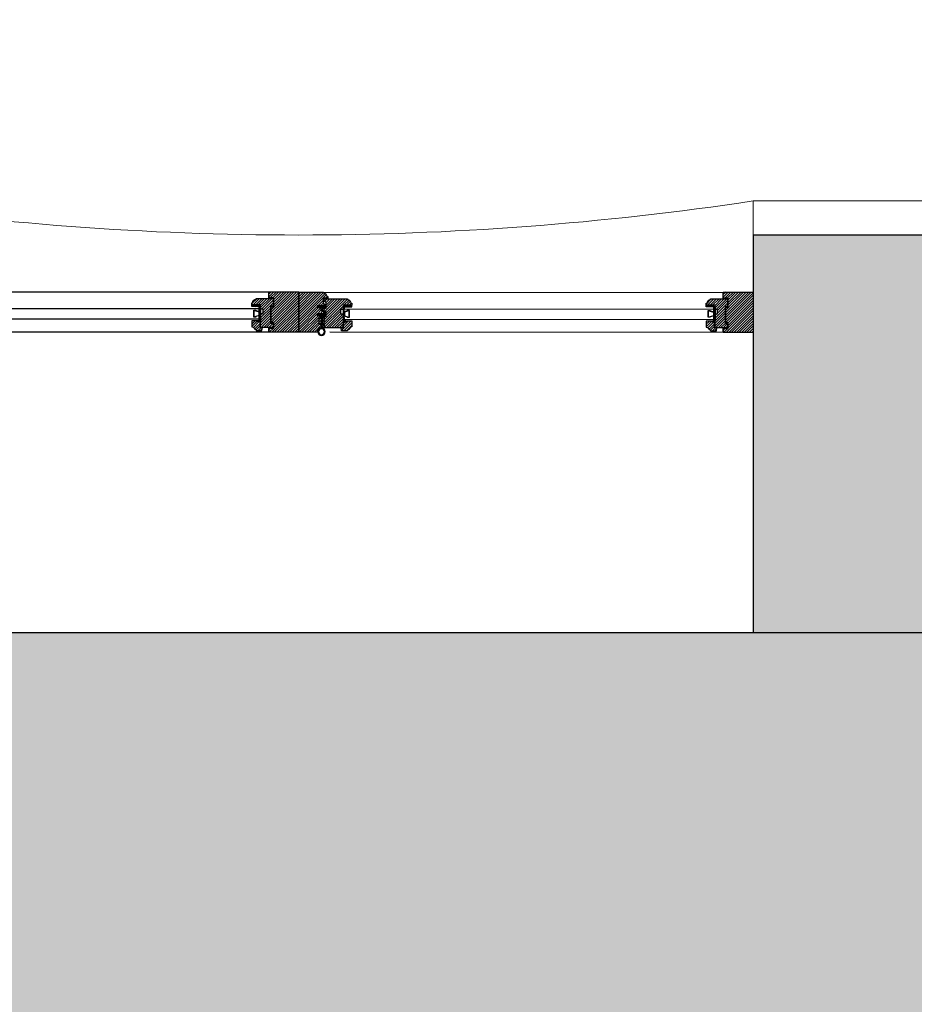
# Model space of a CAD drawing. Header units: millimetres. Extents: x 11706 to 69606, y 10911 to 38811.
# Tile 212 of 256: x 51815 to 53390, y 26806 to 28540. Entities that reach past the tile are written whole.
import ezdxf

# ---------------------------------------------------------------- set-up
doc = ezdxf.new("R2010")
doc.units = ezdxf.units.MM
for name, color, linetype in [('2', 7, 'Continuous'), ('doors', 4, 'Continuous'), ('floor', 172, 'Continuous'), ('Plaster', 81, 'Continuous'), ('wall', 5, 'Continuous')]:
    doc.layers.add(name, color=color, linetype=linetype)
doc.layers.add('concr', color=5, linetype='Continuous', lineweight=50)

# ---------------------------------------------------------------- blocks, each defined once
blk = doc.blocks.new('Joint-K7335')
at = {"layer": '2', "color": 7}
for points in [[(3.9, 10.7, -0.206505), (4.5, 11.8, -0.277528), (4.6, 11.7), (4.7, 11.5, 0.626267), (5.4, 11.5, 0.131441), (5.5, 11.7), (5.5, 18, 0.509109), (4.6, 18.4, -0.294424), (2, 18.3, 0.173488), (1.3, 18.5), (0, 18.5), (0, 2.1, 0.415334), (1.2, 0.9, 0.048115), (1.5, 0.9, 0.113375), (1.5, 1), (4, 2.8, 0.235966), (4, 2.9), (4, 3.3, 0.247659), (4, 3.4, 0.287937), (3.6, 3.4), (1.8, 2.3, -0.576722), (1.5, 2.5), (1.5, 3.3, -0.235966), (1.6, 3.5), (4, 5.3, 0.235966), (4, 5.3), (4, 5.7, 0.247659), (4, 5.8, 0.287937), (3.6, 5.8), (1.8, 4.8, -0.576722), (1.5, 5), (1.5, 6.3, -0.384094), (2.6, 7.5, -0.021813), (2.7, 7.5), (6.5, 7.5), (6.5, 7.6, 0.333043), (5.7, 8.5, -0.293245), (5.3, 8.9, 0.008528), (5.2, 9.3, 0.265517), (5, 9.5, 0.023748), (4.8, 9.5, -0.356149), (3.9, 10.7, -0.356149)], [(3.2, 10.8, 0.355005), (4.6, 8.8, -0.567624), (4.7, 8.8, -0.24708), (4.4, 8.7), (2.2, 9, -0.351704), (1.2, 10.1), (1.2, 12.9, -0.414214), (1.5, 13.2), (1.6, 13.2, 0.277073), (1.9, 13.4), (3.7, 16.8, -0.041112), (3.8, 17), (4.1, 17.7, -0.50666), (4.6, 17.7, -0.2771), (4.6, 17.5), (4.6, 13.3, 0.213422), (4.7, 13.1, -0.886227), (4.4, 12.6, 0.250571), (3.2, 10.8)]]:
    blk.add_lwpolyline(points, format="xyb", dxfattribs=at)
blk.add_lwpolyline([(1.6, 17.8, 0.632714), (1, 17.6), (1, 14.2, 0.78091), (1.6, 14.1), (3.2, 17.1, -0.117333), (3.3, 17.2, 1.218085), (3, 17.5, -0.285776), (2.7, 17.3, -0.145588)], format="xyb", close=True, dxfattribs=at)
blk = doc.blocks.new('wind 1400')
h = blk.add_hatch()
h.set_pattern_fill('ANSI31', color=4, angle=-90, style=0)
h.set_pattern_definition([(225, (7116.948, 124784.8033), (-2.24506403, 2.24506403), [])])
edge = h.paths.add_edge_path()
edge.add_line((-13, 867.1), (-13, 882.5))
edge.add_line((-13, 882.5), (-16.8, 882.5))
edge.add_line((-16.8, 882.5), (-16.8, 881))
edge.add_arc((-16.8, 875), 6, 90, 180)
edge.add_line((-22.8, 875), (-24.3, 875))
edge.add_line((-24.3, 875), (-24.3, 845))
edge.add_line((-24.3, 845), (-10.8, 845))
edge.add_line((-10.8, 845), (-10.8, 848.8))
edge.add_line((-10.8, 848.8), (19.2, 848.8))
edge.add_line((19.2, 848.8), (19.2, 845))
edge.add_line((19.2, 845), (26.7, 845))
edge.add_line((26.7, 845), (26.7, 867.1))
edge.add_line((26.7, 867.1), (2, 867.1))
edge.add_line((2, 867.1), (2, 862.6))
edge.add_line((2, 862.6), (-5.5, 862.6))
edge.add_line((-5.5, 862.6), (-5.5, 867.1))
edge.add_line((-5.5, 867.1), (-13, 867.1))
h.paths.add_polyline_path([(-25.3, 852.5), (-36, 852.5), (-36, 800), (35, 800), (35, 852.5), (27.7, 852.5), (27.7, 844), (18.2, 844), (18.2, 848.8), (-9.8, 848.8), (-9.8, 844), (-25.3, 844)])
edge = h.paths.add_edge_path()
edge.add_line((16.5, 867.9), (16.5, 873.1))
edge.add_line((16.5, 873.1), (15, 873.1))
edge.add_line((15, 873.1), (15, 882.5))
edge.add_line((15, 882.5), (25.5, 882.5))
edge.add_arc((29.3, 882.4), 3.87, 178.7048, 251.2792)
edge.add_arc((26.8, 875.1), 3.87, -1.2952, 71.2792, ccw=False)
edge.add_line((30.7, 875), (32, 875))
edge.add_line((32, 875), (32, 864.7))
edge.add_line((32, 864.7), (27, 863.8))
edge.add_line((27, 863.8), (27, 867.9))
edge.add_line((27, 867.9), (16.5, 867.9))
at = {"ltscale": 10}
h = blk.add_hatch(dxfattribs=at)
h.set_pattern_fill('ANGLE', color=4, scale=0.1125, angle=-135, style=0)
h.set_pattern_definition([(45, (591.1752, -1129.7764), (-0.55565335, 0.55565335), [0.5715, -0.2143125]), (135, (591.1752, -1129.7764), (-0.55565335, -0.55565335), [0.5715, -0.2143125])])
h.paths.add_polyline_path([(-13, 879.5), (-10, 879.5), (-10, 882.5), (-13, 882.5)])
h = blk.add_hatch(dxfattribs=at)
h.set_pattern_fill('BRASS', color=4, scale=0.225, angle=-135, style=0)
h.set_pattern_definition([(45, (591.1752, -1129.7764), (-1.0102788, 1.0102788), []), (45, (590.67, -1129.2713), (-1.0102788, 1.0102788), [0.714375, -0.3571875])])
h.paths.add_polyline_path([(-13, 870.5), (-10, 870.5), (-10, 879.5), (-13, 879.5)])
h = blk.add_hatch(dxfattribs=at)
h.set_pattern_fill('ANGLE', color=4, scale=0.1125, angle=-135, style=0)
h.set_pattern_definition([(45, (600.9252, -1129.7764), (-0.55565335, 0.55565335), [0.5715, -0.2143125]), (135, (600.9252, -1129.7764), (-0.55565335, -0.55565335), [0.5715, -0.2143125])])
edge = h.paths.add_edge_path()
edge.add_line((14.7, 867.1), (14.7, 869.4))
edge.add_line((14.7, 869.4), (13.2, 869.4))
edge.add_arc((13.5, 868.2), 1.16, 104.793, 255.207)
edge.add_line((13.2, 867.1), (14.7, 867.1))
h = blk.add_hatch(dxfattribs=at)
h.set_pattern_fill('ANGLE', color=4, scale=0.1125, angle=-135, style=0)
h.set_pattern_definition([(45, (600.9252, -1133.9014), (-0.55565335, 0.55565335), [0.5715, -0.2143125]), (135, (600.9252, -1133.9014), (-0.55565335, -0.55565335), [0.5715, -0.2143125])])
edge = h.paths.add_edge_path()
edge.add_line((16.2, 867.5), (16.2, 872))
edge.add_arc((15.5, 871.4), 0.938, 36.8699, 143.1301)
edge.add_line((14.7, 872), (14.7, 867.5))
edge.add_arc((15.5, 868.1), 0.926, 215.8841, 324.1159)
h = blk.add_hatch()
h.set_pattern_fill('ANSI31', color=4, angle=-90, style=0)
h.set_pattern_definition([(225, (7117.473, 123812.3033), (-2.24506403, 2.24506403), [])])
edge = h.paths.add_edge_path()
edge.add_line((-7.2, 758), (-7.2, 751.6))
edge.add_line((-7.2, 751.6), (-17, 751.6))
edge.add_line((-17, 751.6), (-18.7, 754.6))
edge.add_arc((-20, 753.9), 1.5, 30.1137, 90)
edge.add_line((-20, 755.4), (-23.4, 755.4))
edge.add_line((-23.4, 755.4), (-23.7, 755))
edge.add_line((-23.7, 755), (-23.7, 714.1))
edge.add_line((-23.7, 714.1), (-22.2, 714.1))
edge.add_arc((-16.2, 714.1), 6, 180, 270)
edge.add_line((-16.2, 708.1), (-16.2, 706.6))
edge.add_line((-16.2, 706.6), (-12.5, 706.6))
edge.add_line((-12.5, 706.6), (-12.5, 722))
edge.add_line((-12.5, 722), (-5, 722))
edge.add_line((-5, 722), (-5, 726.5))
edge.add_line((-5, 726.5), (2.5, 726.5))
edge.add_line((2.5, 726.5), (2.5, 722))
edge.add_line((2.5, 722), (27.3, 722))
edge.add_line((27.3, 722), (27.3, 758.8))
edge.add_line((27.3, 758.8), (26.9, 759.1))
edge.add_line((26.9, 759.1), (7, 758.6))
edge.add_line((7, 758.6), (6.6, 758.2))
edge.add_line((6.6, 758.2), (6.6, 751.6))
edge.add_line((6.6, 751.6), (-0.1, 751.6))
edge.add_line((-0.1, 751.6), (-4.2, 758.4))
edge.add_line((-4.2, 758.4), (-6.9, 758.4))
edge.add_line((-6.9, 758.4), (-7.2, 758))
edge = h.paths.add_edge_path()
edge.add_line((16.8, 721.3), (16.8, 716))
edge.add_line((16.8, 716), (15.3, 716))
edge.add_line((15.3, 716), (15.3, 706.6))
edge.add_line((15.3, 706.6), (25.8, 706.6))
edge.add_arc((29.6, 706.7), 3.87, 108.7208, 181.2952, ccw=False)
edge.add_arc((27.1, 714), 3.87, 288.7208, 361.2952)
edge.add_line((31, 714.1), (32.5, 714.1))
edge.add_line((32.5, 714.1), (32.5, 724.4))
edge.add_line((32.5, 724.4), (27.3, 725.4))
edge.add_line((27.3, 725.4), (27.3, 721.6))
edge.add_line((27.3, 721.6), (16.8, 721.3))
edge = h.paths.add_edge_path()
edge.add_line((8, 760.2), (27.3, 760.2))
edge.add_arc((34, 760.2), 6.75, 90, 180, ccw=False)
edge.add_line((34, 767), (35, 767))
edge.add_line((35, 767), (35, 800))
edge.add_line((35, 800), (-35.5, 800))
edge.add_line((-35.5, 800), (-35.5, 756.5))
edge.add_line((-35.5, 756.5), (-34, 756.5))
edge.add_arc((-28, 756.5), 6, 180, 270)
edge.add_line((-28, 750.5), (-28, 749))
edge.add_line((-28, 749), (-24.9, 749))
edge.add_line((-24.9, 749), (-24.9, 757.2))
edge.add_line((-24.9, 757.2), (-15.9, 757.2))
edge.add_line((-15.9, 757.2), (-13.6, 753.5))
edge.add_line((-13.6, 753.5), (-11.7, 753.5))
edge.add_line((-11.7, 753.5), (-11.4, 753.9))
edge.add_line((-11.4, 753.9), (-11.4, 767.4))
edge.add_line((-11.4, 767.4), (-8.4, 767.4))
edge.add_line((-8.4, 767.4), (-8.4, 761.8))
edge.add_line((-8.4, 761.8), (-5.9, 761.8))
edge.add_line((-5.9, 761.8), (-5.9, 760.2))
edge.add_line((-5.9, 760.2), (-3.8, 760.2))
edge.add_line((-3.8, 760.2), (0.3, 753.5))
edge.add_line((0.3, 753.5), (2.1, 753.5))
edge.add_line((2.1, 753.5), (2.5, 753.9))
edge.add_line((2.5, 753.9), (2.5, 767.4))
edge.add_line((2.5, 767.4), (5.5, 767.4))
edge.add_line((5.5, 767.4), (5.5, 761.8))
edge.add_line((5.5, 761.8), (8, 761.8))
h = blk.add_hatch(dxfattribs=at)
h.set_pattern_fill('BRASS', color=4, scale=0.225, angle=-135, style=0)
h.set_pattern_definition([(315, (591.7002, 2718.9014), (-1.0102788, -1.0102788), []), (315, (591.195, 2718.3963), (-1.0102788, -1.0102788), [0.714375, -0.3571875])])
h.paths.add_polyline_path([(-12.5, 718.6), (-9.5, 718.6), (-9.5, 709.6), (-12.5, 709.6)])
h = blk.add_hatch(dxfattribs=at)
h.set_pattern_fill('ANGLE', color=4, scale=0.1125, angle=-135, style=0)
h.set_pattern_definition([(315, (601.4502, 2718.9014), (-0.55565335, -0.55565335), [0.5715, -0.2143125]), (225, (601.4502, 2718.9014), (-0.55565335, 0.55565335), [0.5715, -0.2143125])])
edge = h.paths.add_edge_path()
edge.add_line((15.3, 722), (15.3, 719.8))
edge.add_line((15.3, 719.8), (13.8, 719.8))
edge.add_arc((14.1, 720.9), 1.16, 104.793, 255.207, ccw=False)
edge.add_line((13.8, 722), (15.3, 722))
h = blk.add_hatch(dxfattribs=at)
h.set_pattern_fill('ANGLE', color=4, scale=0.1125, angle=-135, style=0)
h.set_pattern_definition([(315, (601.4502, 2723.0264), (-0.55565335, -0.55565335), [0.5715, -0.2143125]), (225, (601.4502, 2723.0264), (-0.55565335, 0.55565335), [0.5715, -0.2143125])])
edge = h.paths.add_edge_path()
edge.add_line((16.8, 721.6), (16.8, 717.1))
edge.add_arc((16, 717.7), 0.938, 216.8699, 323.1301, ccw=False)
edge.add_line((15.3, 717.1), (15.3, 721.6))
edge.add_arc((16, 721.1), 0.926, 35.8841, 144.1159, ccw=False)
h = blk.add_hatch(dxfattribs=at)
h.set_pattern_fill('ANGLE', color=4, scale=0.1125, angle=-135, style=0)
h.set_pattern_definition([(315, (591.7002, 2718.9014), (-0.55565335, -0.55565335), [0.5715, -0.2143125]), (225, (591.7002, 2718.9014), (-0.55565335, 0.55565335), [0.5715, -0.2143125])])
h.paths.add_polyline_path([(-12.5, 709.6), (-9.5, 709.6), (-9.5, 706.6), (-12.5, 706.6)])
h = blk.add_hatch()
h.set_pattern_fill('ANSI31', color=4, angle=-90, style=0)
h.set_pattern_definition([(225, (7117.473, 123984.8033), (-2.24506403, 2.24506403), [])])
edge = h.paths.add_edge_path()
edge.add_line((-12.5, 67.1), (-12.5, 82.5))
edge.add_line((-12.5, 82.5), (-16.2, 82.5))
edge.add_line((-16.2, 82.5), (-16.2, 81))
edge.add_arc((-16.2, 75), 6, 90, 180)
edge.add_line((-22.2, 75), (-23.7, 75))
edge.add_line((-23.7, 75), (-23.7, 45))
edge.add_line((-23.7, 45), (-10.2, 45))
edge.add_line((-10.2, 45), (-10.2, 48.8))
edge.add_line((-10.2, 48.8), (19.8, 48.8))
edge.add_line((19.8, 48.8), (19.8, 45))
edge.add_line((19.8, 45), (27.3, 45))
edge.add_line((27.3, 45), (27.3, 67.1))
edge.add_line((27.3, 67.1), (2.5, 67.1))
edge.add_line((2.5, 67.1), (2.5, 62.6))
edge.add_line((2.5, 62.6), (-5, 62.6))
edge.add_line((-5, 62.6), (-5, 67.1))
edge.add_line((-5, 67.1), (-12.5, 67.1))
h.paths.add_polyline_path([(-24.7, 52.5), (-35.5, 52.5), (-35.5, 0), (35.5, 0), (35.5, 52.5), (28.3, 52.5), (28.3, 44), (18.8, 44), (18.8, 48.8), (-9.2, 48.8), (-9.2, 44), (-24.7, 44)])
edge = h.paths.add_edge_path()
edge.add_line((17, 67.9), (17, 73.1))
edge.add_line((17, 73.1), (15.5, 73.1))
edge.add_line((15.5, 73.1), (15.5, 82.5))
edge.add_line((15.5, 82.5), (26, 82.5))
edge.add_arc((29.9, 82.4), 3.87, 178.7048, 251.2792)
edge.add_arc((27.4, 75.1), 3.87, -1.2952, 71.2792, ccw=False)
edge.add_line((31.2, 75), (32.5, 75))
edge.add_line((32.5, 75), (32.5, 64.7))
edge.add_line((32.5, 64.7), (27.5, 63.8))
edge.add_line((27.5, 63.8), (27.5, 67.9))
edge.add_line((27.5, 67.9), (17, 67.9))
h = blk.add_hatch(dxfattribs=at)
h.set_pattern_fill('ANGLE', color=4, scale=0.1125, angle=-135, style=0)
h.set_pattern_definition([(45, (591.7002, -1929.7764), (-0.55565335, 0.55565335), [0.5715, -0.2143125]), (135, (591.7002, -1929.7764), (-0.55565335, -0.55565335), [0.5715, -0.2143125])])
h.paths.add_polyline_path([(-12.5, 79.5), (-9.5, 79.5), (-9.5, 82.5), (-12.5, 82.5)])
h = blk.add_hatch(dxfattribs=at)
h.set_pattern_fill('BRASS', color=4, scale=0.225, angle=-135, style=0)
h.set_pattern_definition([(45, (591.7002, -1929.7764), (-1.0102788, 1.0102788), []), (45, (591.195, -1929.2713), (-1.0102788, 1.0102788), [0.714375, -0.3571875])])
h.paths.add_polyline_path([(-12.5, 70.5), (-9.5, 70.5), (-9.5, 79.5), (-12.5, 79.5)])
h = blk.add_hatch(dxfattribs=at)
h.set_pattern_fill('ANGLE', color=4, scale=0.1125, angle=-135, style=0)
h.set_pattern_definition([(45, (601.4502, -1929.7764), (-0.55565335, 0.55565335), [0.5715, -0.2143125]), (135, (601.4502, -1929.7764), (-0.55565335, -0.55565335), [0.5715, -0.2143125])])
edge = h.paths.add_edge_path()
edge.add_line((15.3, 67.1), (15.3, 69.4))
edge.add_line((15.3, 69.4), (13.8, 69.4))
edge.add_arc((14.1, 68.2), 1.16, 104.793, 255.207)
edge.add_line((13.8, 67.1), (15.3, 67.1))
h = blk.add_hatch(dxfattribs=at)
h.set_pattern_fill('ANGLE', color=4, scale=0.1125, angle=-135, style=0)
h.set_pattern_definition([(45, (601.4502, -1933.9014), (-0.55565335, 0.55565335), [0.5715, -0.2143125]), (135, (601.4502, -1933.9014), (-0.55565335, -0.55565335), [0.5715, -0.2143125])])
edge = h.paths.add_edge_path()
edge.add_line((16.8, 67.5), (16.8, 72))
edge.add_arc((16, 71.4), 0.938, 36.8699, 143.1301)
edge.add_line((15.3, 72), (15.3, 67.5))
edge.add_arc((16, 68.1), 0.926, 215.8841, 324.1159)
at = {"color": 8}
for p, q in [((-36, 1556.5), (-36, 852.5)), ((35, 852.5), (35, 1553.4)), ((-35.5, 756.5), (-35, 52.5)), ((35.5, 52.5), (35, 745.3))]:
    blk.add_line(p, q, dxfattribs=at)
at = {"color": 7}
for p, q in [((-6.8, 1519.8), (-6.8, 869.4)), ((11.5, 1519.8), (11.5, 869.4)), ((-6.2, 719.8), (-5.7, 69.4)), ((12, 719.8), (12.5, 69.4))]:
    blk.add_line(p, q, dxfattribs=at)
at = {"color": 4, "ltscale": 10}
for p, q in [((-10.8, 869.4), (12.5, 867.1)), ((-10.8, 867.1), (12.5, 869.4)), ((21.7, 755.1), (28.6, 755.5)), ((-10.2, 722), (13, 719.8)), ((-10.2, 719.8), (13, 722)), ((15.3, 719.8), (-9.5, 719.8)), ((-10.2, 69.4), (13, 67.1)), ((-10.2, 67.1), (13, 69.4))]:
    blk.add_line(p, q, dxfattribs=at)
for p, q in [((14.7, 869.4), (-10, 869.4)), ((26.7, 852.5), (35, 852.5)), ((-10.8, 845), (-10.8, 848.8)), ((8, 761.8), (8, 760.2)), ((15.3, 69.4), (-9.5, 69.4)), ((27.3, 52.5), (35.5, 52.5)), ((-10.2, 45), (-10.2, 48.8))]:
    blk.add_line(p, q)
at = {"color": 7}
for points in [[(-13, 867.1), (-13, 882.5), (-16.8, 882.5), (-16.8, 881, 0.414214), (-22.8, 875), (-24.3, 875), (-24.3, 845), (-10.8, 845), (-10.8, 848.8), (19.2, 848.8), (19.2, 845), (26.7, 845), (26.7, 867.1), (2, 867.1), (2, 862.6), (-5.5, 862.6), (-5.5, 867.1), (-13, 867.1)], [(8, 760.2), (27.3, 760.2, -0.414214), (34, 767), (35, 767), (35, 800), (-35.5, 800), (-35.5, 756.5), (-34, 756.5, 0.414214), (-28, 750.5), (-28, 749), (-24.9, 749), (-24.9, 757.2), (-15.9, 757.2), (-13.6, 753.5), (-11.7, 753.5), (-11.4, 753.9), (-11.4, 767.4), (-8.4, 767.4), (-8.4, 761.8), (-5.9, 761.8), (-5.9, 760.2), (-3.8, 760.2), (0.3, 753.5), (2.1, 753.5), (2.5, 753.9), (2.5, 767.4), (5.5, 767.4), (5.5, 761.8), (8, 761.8)], [(-12.5, 67.1), (-12.5, 82.5), (-16.2, 82.5), (-16.2, 81, 0.414214), (-22.2, 75), (-23.7, 75), (-23.7, 45), (-10.2, 45), (-10.2, 48.8), (19.8, 48.8), (19.8, 45), (27.3, 45), (27.3, 67.1), (2.5, 67.1), (2.5, 62.6), (-5, 62.6), (-5, 67.1), (-12.5, 67.1)]]:
    blk.add_lwpolyline(points, format="xyb", dxfattribs=at)
at = {"color": 4, "ltscale": 10}
for points in [[(-13, 879.5), (-10, 879.5), (-10, 882.5), (-13, 882.5)], [(-13, 870.5), (-10, 870.5), (-10, 879.5), (-13, 879.5)], [(12.5, 867.1), (12.5, 869.4), (-10.8, 869.4), (-10.8, 867.1)], [(21.5, 760.2), (21.5, 764), (8, 764), (8, 760.2)], [(21.5, 758.9), (21.7, 755.1), (8.2, 754.5), (8, 758.2)], [(-12.5, 718.6), (-9.5, 718.6), (-9.5, 709.6), (-12.5, 709.6)], [(13, 722), (13, 719.8), (-10.2, 719.8), (-10.2, 722)], [(-12.5, 709.6), (-9.5, 709.6), (-9.5, 706.6), (-12.5, 706.6)], [(-12.5, 79.5), (-9.5, 79.5), (-9.5, 82.5), (-12.5, 82.5)], [(-12.5, 70.5), (-9.5, 70.5), (-9.5, 79.5), (-12.5, 79.5)], [(13, 67.1), (13, 69.4), (-10.2, 69.4), (-10.2, 67.1)]]:
    blk.add_lwpolyline(points, close=True, dxfattribs=at)
at = {"color": 7}
for points in [[(8.4, 879.1), (-3.6, 879.1), (-3.6, 875.4), (-2.9, 875.4), (-1.1, 869.4), (5.8, 869.4), (7.6, 875.4), (8.4, 875.4)], [(8, 878.7), (-3.3, 878.7), (-3.3, 875.7), (-2.6, 875.7), (-0.8, 869.7), (5.5, 869.7), (7.3, 875.7), (8, 875.7)], [(8.9, 710.8), (-3.1, 710.8), (-3.1, 714.5), (-2.4, 714.5), (-0.5, 719.8), (6.3, 719.8), (8.1, 714.5), (8.9, 714.5)], [(8.5, 711.1), (-2.7, 711.1), (-2.7, 714.1), (-2.1, 714.1), (-0.3, 719.4), (6, 719.4), (7.9, 714.1), (8.5, 714.1)], [(8.9, 79.1), (-3.1, 79.1), (-3.1, 75.4), (-2.4, 75.4), (-0.5, 69.4), (6.3, 69.4), (8.1, 75.4), (8.9, 75.4)], [(8.5, 78.7), (-2.7, 78.7), (-2.7, 75.7), (-2.1, 75.7), (-0.3, 69.7), (6, 69.7), (7.9, 75.7), (8.5, 75.7)]]:
    blk.add_lwpolyline(points, close=True, dxfattribs=at)
at = {"color": 4, "ltscale": 10}
for points in [[(14.7, 867.1), (14.7, 869.4), (13.2, 869.4, 0.770201), (13.2, 867.1)], [(16.2, 867.5), (16.2, 872, 0.5), (14.7, 872), (14.7, 867.5, 0.5108)], [(15.3, 722), (15.3, 719.8), (13.8, 719.8, -0.770201), (13.8, 722)], [(16.8, 721.6), (16.8, 717.1, -0.5), (15.3, 717.1), (15.3, 721.6, -0.5108)], [(15.3, 67.1), (15.3, 69.4), (13.8, 69.4, 0.770201), (13.8, 67.1)], [(16.8, 67.5), (16.8, 72, 0.5), (15.3, 72), (15.3, 67.5, 0.5108)]]:
    blk.add_lwpolyline(points, format="xyb", close=True, dxfattribs=at)
at = {"color": 7}
for points in [[(16.5, 867.9), (16.5, 873.1), (15, 873.1), (15, 882.5), (25.5, 882.5, 0.327693), (28.1, 878.7, -0.327693), (30.7, 875), (32, 875), (32, 864.7), (27, 863.8), (27, 867.9), (16.5, 867.9)], [(-7.2, 758), (-7.2, 751.6), (-17, 751.6), (-18.7, 754.6, 0.267417), (-20, 755.4), (-23.4, 755.4), (-23.7, 755), (-23.7, 714.1), (-22.2, 714.1, 0.414214), (-16.2, 708.1), (-16.2, 706.6), (-12.5, 706.6), (-12.5, 722), (-5, 722), (-5, 726.5), (2.5, 726.5), (2.5, 722), (27.3, 722), (27.3, 758.8), (26.9, 759.1), (7, 758.6), (6.6, 758.2), (6.6, 751.6), (-0.1, 751.6), (-4.2, 758.4), (-6.9, 758.4)], [(16.8, 721.3), (16.8, 716), (15.3, 716), (15.3, 706.6), (25.8, 706.6, -0.327693), (28.4, 710.4, 0.327693), (31, 714.1), (32.5, 714.1), (32.5, 724.4), (27.3, 725.4), (27.3, 721.6), (16.8, 721.3)], [(17, 67.9), (17, 73.1), (15.5, 73.1), (15.5, 82.5), (26, 82.5, 0.327693), (28.6, 78.7, -0.327693), (31.2, 75), (32.5, 75), (32.5, 64.7), (27.5, 63.8), (27.5, 67.9), (17, 67.9)]]:
    blk.add_lwpolyline(points, format="xyb", close=True, dxfattribs=at)
for points in [[(-25.3, 852.5), (-36, 852.5), (-36, 800), (35, 800), (35, 852.5), (27.7, 852.5), (27.7, 844), (18.2, 844), (18.2, 848.8), (-9.8, 848.8), (-9.8, 844), (-25.3, 844), (-25.3, 852.5)], [(-24.7, 52.5), (-35.5, 52.5), (-35.5, 0), (35.5, 0), (35.5, 52.5), (28.3, 52.5), (28.3, 44), (18.8, 44), (18.8, 48.8), (-9.2, 48.8), (-9.2, 44), (-24.7, 44), (-24.7, 52.5)]]:
    blk.add_lwpolyline(points, dxfattribs=at)
for radius in [6.56, 5.25]:
    blk.add_circle((34.2, 759.9), radius, dxfattribs=at)
at = {"color": 4, "ltscale": 10, "xscale": -0.75, "yscale": 0.75, "zscale": 0.75, "rotation": 180}
for p in [(-11.4, 767.4), (2.5, 767.4)]:
    blk.add_blockref('Joint-K7335', p, dxfattribs=at)

msp = doc.modelspace()

# ---------------------------------------------------------------- hatches: boundary and pattern name
at = {"layer": 'floor', "true_color": 0xfef4cd}
h = msp.add_hatch(color=254, dxfattribs=at)
h.paths.add_polyline_path([(43806.5, 27460.5), (48531.5, 27460.5), (48531.5, 22685.5), (48306.5, 22685.5), (48306.5, 22085.5), (48906.5, 22085.5), (48906.5, 22685.5), (48681.5, 22685.5), (48681.5, 27460.5), (63331.5, 27460.5), (63331.5, 22685.5), (63106.5, 22685.5), (63106.5, 22085.5), (63706.5, 22085.5), (63706.5, 22310.5), (63856.5, 22310.5), (63856.5, 22460.5), (63706.5, 22460.5), (63706.5, 22685.5), (63481.5, 22685.5), (63481.5, 27460.5), (68906.5, 27460.5), (68906.5, 22460.5), (64667.3, 22460.5), (64667.3, 22311.1), (65306.5, 22311.1), (65306.5, 20885.5), (65406.5, 20885.5), (65406.5, 22311.1), (68906.5, 22311.1), (68906.5, 19785.5), (65406.5, 19785.5), (65406.5, 19885.5), (65306.5, 19885.5), (65306.5, 19585.5), (65406.5, 19585.5), (65406.5, 18585.5), (65306.5, 18585.5), (65306.5, 17010.5), (64906.5, 17010.5), (64906.5, 16760.5), (63906.5, 16760.5), (63906.5, 17010.5), (63706.5, 17010.5), (63706.5, 17085.5), (63106.5, 17085.5), (63106.5, 16485.5), (63506.5, 16485.5), (63506.5, 11710.5), (56081.5, 11710.5), (56081.5, 16485.5), (56306.5, 16485.5), (56306.5, 17085.5), (55706.5, 17085.5), (55706.5, 16485.5), (55931.5, 16485.5), (55931.5, 11710.5), (48681.5, 11710.5), (48681.5, 16485.5), (48906.5, 16485.5), (48906.5, 17085.5), (48306.5, 17085.5), (48306.5, 16485.5), (48531.5, 16485.5), (48531.5, 11710.5), (43806.5, 11710.5)])
h.paths.add_polyline_path([(48606.5, 20751.9), (48506.5, 20751.9), (48506.5, 18419.2), (48606.5, 18419.2)], flags=16)
h.paths.add_polyline_path([(55706.5, 22685.5), (56306.5, 22685.5), (56306.5, 22085.5), (55706.5, 22085.5)], flags=16)
at = {"layer": 'wall', "true_color": 0x706e6b}
h = msp.add_hatch(color=8, dxfattribs=at)
h.paths.add_polyline_path([(12406.5, 15910.5), (16506.5, 15910.5), (16506.5, 16010.5), (16606.5, 16010.5), (16606.5, 14810.5), (16506.5, 14810.5), (16506.5, 15810.5), (12406.5, 15810.5)])
h.paths.add_polyline_path([(68906.5, 19785.5), (65406.5, 19785.5), (65406.5, 19885.5), (65306.5, 19885.5), (65306.5, 19585.5), (65406.5, 19585.5), (65406.5, 19685.5), (68906.5, 19685.5)])
h.paths.add_polyline_path([(68906.5, 22460.5), (64667.3, 22460.5), (64667.3, 22311.1), (65306.5, 22311.1), (65306.5, 20885.5), (65406.5, 20885.5), (65406.5, 22311.1), (68906.5, 22311.1)])
h.paths.add_polyline_path([(16606.5, 13910.5), (16506.5, 13910.5), (16506.5, 11710.5), (16606.5, 11710.5)])
h.paths.add_polyline_path([(65406.5, 18585.5), (65306.5, 18585.5), (65306.5, 17010.5), (65406.5, 17010.5)])
h.paths.add_polyline_path([(63706.5, 16485.5), (63506.5, 16485.5), (63506.5, 11710.5), (63706.5, 11710.5)])
h.paths.add_polyline_path([(63906.5, 17010.5), (63706.5, 17010.5), (63706.5, 16760.5), (63906.5, 16760.5)])
h.paths.add_polyline_path([(66906.5, 17010.5), (64906.5, 17010.5), (64906.5, 16760.5), (66906.5, 16760.5)])
h.paths.add_polyline_path([(63481.5, 27460.5), (63331.5, 27460.5), (63331.5, 22685.5), (63481.5, 22685.5)], flags=16)
h.paths.add_polyline_path([(63856.5, 22460.5), (63706.5, 22460.5), (63706.5, 22310.5), (63856.5, 22310.5)], flags=17)
h.paths.add_polyline_path([(56081.5, 16485.5), (55931.5, 16485.5), (55931.5, 11710.5), (56081.5, 11710.5)])
h.paths.add_polyline_path([(48681.5, 16485.5), (48531.5, 16485.5), (48531.5, 11710.5), (48681.5, 11710.5)])
h.paths.add_polyline_path([(48681.5, 27460.5), (48531.5, 27460.5), (48531.5, 22685.5), (48681.5, 22685.5)], flags=16)
h.paths.add_polyline_path([(19056.5, 22085.5), (18956.5, 22085.5), (18956.5, 17085.5), (19056.5, 17085.5)])
h.paths.add_polyline_path([(26806.5, 13826.7), (26706.5, 13826.7), (26706.5, 11710.5), (26806.5, 11710.5)])
h.paths.add_polyline_path([(18706.5, 22435.5), (12406.5, 22435.5), (12406.5, 22335.5), (18706.5, 22335.5)])
h.paths.add_polyline_path([(26106.5, 22435.5), (19306.5, 22435.5), (19306.5, 22335.5), (26106.5, 22335.5)], flags=17)
h.paths.add_polyline_path([(12406.5, 18085.5), (12406.5, 18185.5), (16606.5, 18185.5), (16606.5, 16910.5), (16506.5, 16910.5), (16506.5, 18085.5)])
h.paths.add_polyline_path([(31206.5, 16835.5), (28206.5, 16835.5), (28206.5, 16735.5), (31206.5, 16735.5)])
h.paths.add_polyline_path([(19306.5, 22956.8), (19206.5, 22956.8), (19206.5, 22685.5), (19306.5, 22685.5)], flags=17)
h.paths.add_polyline_path([(28206.5, 22435.5), (31206.5, 22435.5), (31206.5, 22335.5), (28206.5, 22335.5)], flags=17)
h.paths.add_polyline_path([(69506.5, 20085.5), (68906.5, 20085.5), (68906.5, 19485.5), (69506.5, 19485.5)])
h.paths.add_polyline_path([(66906.5, 15610.5), (66906.5, 17010.5), (68906.5, 17010.5), (68906.5, 17885.5), (69606.5, 17885.5), (69606.5, 16310.5), (67606.5, 16310.5), (67606.5, 15610.5)])
h.paths.add_polyline_path([(48606.5, 20751.9), (48506.5, 20751.9), (48506.5, 18419.2), (48606.5, 18419.2)])
h.paths.add_polyline_path([(43506.5, 11710.5), (44106.5, 11710.5), (44106.5, 11010.5), (43506.5, 11010.5)])
h.paths.add_polyline_path([(63106.5, 22685.5), (63706.5, 22685.5), (63706.5, 22085.5), (63106.5, 22085.5)], flags=17)
h.paths.add_polyline_path([(69606.5, 23085.5), (68906.5, 23085.5), (68906.5, 21685.5), (69606.5, 21685.5)])
h.paths.add_polyline_path([(65706.5, 11710.5), (66906.5, 11710.5), (66906.5, 14610.5), (67606.5, 14610.5), (67606.5, 10910.5), (65706.5, 10910.5)])
h.paths.add_polyline_path([(62706.5, 11710.5), (64106.5, 11710.5), (64106.5, 10910.5), (62706.5, 10910.5)])
h.paths.add_polyline_path([(55306.5, 11710.5), (56706.5, 11710.5), (56706.5, 10910.5), (55306.5, 10910.5)])
h.paths.add_polyline_path([(47906.5, 11710.5), (49306.5, 11710.5), (49306.5, 10910.5), (47906.5, 10910.5)])
h.paths.add_polyline_path([(60506.5, 11710.5), (61106.5, 11710.5), (61106.5, 11010.5), (60506.5, 11010.5)])
h.paths.add_polyline_path([(58306.5, 11710.5), (58906.5, 11710.5), (58906.5, 11010.5), (58306.5, 11010.5)])
h.paths.add_polyline_path([(53106.5, 11710.5), (53706.5, 11710.5), (53706.5, 11010.5), (53106.5, 11010.5)])
h.paths.add_polyline_path([(50906.5, 11710.5), (51506.5, 11710.5), (51506.5, 11010.5), (50906.5, 11010.5)])
h.paths.add_polyline_path([(45706.5, 11710.5), (46306.5, 11710.5), (46306.5, 11010.5), (45706.5, 11010.5)])
h.paths.add_polyline_path([(48306.5, 17085.5), (48906.5, 17085.5), (48906.5, 16485.5), (48306.5, 16485.5)])
h.paths.add_polyline_path([(55706.5, 17085.5), (56306.5, 17085.5), (56306.5, 16485.5), (55706.5, 16485.5)])
h.paths.add_polyline_path([(63106.5, 17085.5), (63706.5, 17085.5), (63706.5, 16485.5), (63106.5, 16485.5)])
h.paths.add_polyline_path([(55706.5, 22685.5), (56306.5, 22685.5), (56306.5, 22085.5), (55706.5, 22085.5)], flags=17)
h.paths.add_polyline_path([(48306.5, 22685.5), (48906.5, 22685.5), (48906.5, 22085.5), (48306.5, 22085.5)], flags=17)
h.paths.add_polyline_path([(40506.5, 11710.5), (41906.5, 11710.5), (41906.5, 10910.5), (40506.5, 10910.5)])
h.paths.add_polyline_path([(33506.5, 17085.5), (34106.5, 17085.5), (34106.5, 16485.5), (33506.5, 16485.5)])
h.paths.add_polyline_path([(40906.5, 17085.5), (41506.5, 17085.5), (41506.5, 16485.5), (40906.5, 16485.5)])
h.paths.add_polyline_path([(40906.5, 22685.5), (41506.5, 22685.5), (41506.5, 22085.5), (40906.5, 22085.5)], flags=17)
h.paths.add_polyline_path([(33506.5, 22685.5), (34106.5, 22685.5), (34106.5, 22085.5), (33506.5, 22085.5)], flags=17)
h.paths.add_polyline_path([(26406.5, 20751.9), (26506.5, 20751.9), (26506.5, 18419.2), (26406.5, 18419.2)])
h.paths.add_polyline_path([(33106.5, 11710.5), (34506.5, 11710.5), (34506.5, 10910.5), (33106.5, 10910.5)])
h.paths.add_polyline_path([(38306.5, 11710.5), (38906.5, 11710.5), (38906.5, 11010.5), (38306.5, 11010.5)])
h.paths.add_polyline_path([(36106.5, 11710.5), (36706.5, 11710.5), (36706.5, 11010.5), (36106.5, 11010.5)])
h.paths.add_polyline_path([(30906.5, 11710.5), (31506.5, 11710.5), (31506.5, 11010.5), (30906.5, 11010.5)])
h.paths.add_polyline_path([(11746.5, 20385.5), (12406.5, 20385.5), (12406.5, 20985.5), (11746.5, 20985.5)])
h.paths.add_polyline_path([(12406.5, 20985.5), (11706.5, 20985.5), (11706.5, 23360.5), (12406.5, 23360.5)])
h.paths.add_polyline_path([(11746.5, 18785.5), (12406.5, 18785.5), (12406.5, 18185.5), (11746.5, 18185.5)])
h.paths.add_polyline_path([(11746.5, 15210.5), (12406.5, 15210.5), (12406.5, 15810.5), (11746.5, 15810.5)])
h.paths.add_polyline_path([(11746.5, 13610.5), (12406.5, 13610.5), (12406.5, 13010.5), (11746.5, 13010.5)])
h.paths.add_polyline_path([(12406.5, 18185.5), (11706.5, 18185.5), (11706.5, 15810.5), (12406.5, 15810.5)])
h.paths.add_polyline_path([(25706.5, 11710.5), (27106.5, 11710.5), (27106.5, 10910.5), (25706.5, 10910.5)])
h.paths.add_polyline_path([(18306.5, 11710.5), (19706.5, 11710.5), (19706.5, 10910.5), (18306.5, 10910.5)])
h.paths.add_polyline_path([(28706.5, 11710.5), (29306.5, 11710.5), (29306.5, 11010.5), (28706.5, 11010.5)])
h.paths.add_polyline_path([(23506.5, 11710.5), (24106.5, 11710.5), (24106.5, 11010.5), (23506.5, 11010.5)])
h.paths.add_polyline_path([(21306.5, 11710.5), (21906.5, 11710.5), (21906.5, 11010.5), (21306.5, 11010.5)])
h.paths.add_polyline_path([(16306.5, 11710.5), (16906.5, 11710.5), (16906.5, 11010.5), (16306.5, 11010.5)])
h.paths.add_polyline_path([(14306.5, 11710.5), (14906.5, 11710.5), (14906.5, 11010.5), (14306.5, 11010.5)])
h.paths.add_polyline_path([(11706.5, 13010.5), (12406.5, 13010.5), (12406.5, 11710.5), (12906.5, 11710.5), (12906.5, 10910.5), (11706.5, 10910.5)])
h.paths.add_polyline_path([(18706.5, 17085.5), (19306.5, 17085.5), (19306.5, 16485.5), (18706.5, 16485.5)])
h.paths.add_polyline_path([(26106.5, 17085.5), (26706.5, 17085.5), (26706.5, 16485.5), (26106.5, 16485.5)])
h.paths.add_polyline_path([(26106.5, 22685.5), (26706.5, 22685.5), (26706.5, 22085.5), (26106.5, 22085.5)], flags=17)
h.paths.add_polyline_path([(18706.5, 22685.5), (19306.5, 22685.5), (19306.5, 22085.5), (18706.5, 22085.5)], flags=17)
h.paths.add_polyline_path([(14306.5, 31260.5), (14406.5, 31260.5), (14406.5, 30060.5), (14906.5, 30060.5), (14906.5, 29960.5), (14306.5, 29960.5)], flags=17)
h.paths.add_polyline_path([(26456.5, 27460.5), (26356.5, 27460.5), (26356.5, 23766.8), (26456.5, 23766.8)], flags=17)
h.paths.add_polyline_path([(19306.5, 27460.5), (19206.5, 27460.5), (19206.5, 23766.8), (19306.5, 23766.8)], flags=17)
h.paths.add_polyline_path([(11706.5, 28260.5), (12606.5, 28260.5), (12606.5, 27460.5), (12406.5, 27460.5), (12406.5, 26160.5), (11706.5, 26160.5)])
h.paths.add_polyline_path([(16906.5, 27460.5), (13406.5, 27460.5), (13406.5, 28260.5), (16906.5, 28260.5)])
h.paths.add_polyline_path([(11906.5, 30560.5), (11906.5, 31860.5), (15506.5, 31860.5), (15506.5, 28260.5), (14906.5, 28260.5), (14906.5, 31260.5), (12506.5, 31260.5), (12506.5, 30560.5)])
h.paths.add_polyline_path([(12506.5, 29560.5), (11906.5, 29560.5), (11906.5, 28260.5), (12506.5, 28260.5)], flags=17)
h.paths.add_polyline_path([(33106.5, 27460.5), (34506.5, 27460.5), (34506.5, 28260.5), (33106.5, 28260.5)], flags=16)
h.paths.add_polyline_path([(11746.5, 23960.5), (12406.5, 23960.5), (12406.5, 23360.5), (11746.5, 23360.5)])
h.paths.add_polyline_path([(11746.5, 25560.5), (12406.5, 25560.5), (12406.5, 26160.5), (11746.5, 26160.5)])
h.paths.add_polyline_path([(25706.5, 27460.5), (27106.5, 27460.5), (27106.5, 28260.5), (25706.5, 28260.5)], flags=17)
h.paths.add_polyline_path([(18306.5, 27460.5), (19706.5, 27460.5), (19706.5, 28260.5), (18306.5, 28260.5)], flags=17)
h.paths.add_polyline_path([(23506.5, 27460.5), (24106.5, 27460.5), (24106.5, 28160.5), (23506.5, 28160.5)], flags=17)
h.paths.add_polyline_path([(21306.5, 27460.5), (21906.5, 27460.5), (21906.5, 28160.5), (21306.5, 28160.5)], flags=17)
h.paths.add_polyline_path([(30906.5, 27460.5), (31506.5, 27460.5), (31506.5, 28160.5), (30906.5, 28160.5)], flags=17)
h.paths.add_polyline_path([(28706.5, 27460.5), (29306.5, 27460.5), (29306.5, 28160.5), (28706.5, 28160.5)], flags=17)
h.paths.add_polyline_path([(47906.5, 27660.5), (46306.5, 27660.5), (46306.5, 27460.5), (47906.5, 27460.5)], flags=17)
h.paths.add_polyline_path([(45706.5, 27660.5), (44106.5, 27660.5), (44106.5, 27460.5), (45706.5, 27460.5)], flags=17)
h.paths.add_polyline_path([(43006.5, 27460.5), (43006.5, 28260.5), (43406.5, 28260.5), (43406.5, 29360.5), (44106.5, 29360.5), (44106.5, 28260.5), (44106.5, 27460.5)], flags=16)
h.paths.add_polyline_path([(46306.5, 27460.5), (45706.5, 27460.5), (45706.5, 28160.5), (46306.5, 28160.5)], flags=16)
h.paths.add_polyline_path([(55306.5, 27460.5), (56706.5, 27460.5), (56706.5, 28260.5), (55306.5, 28260.5)], flags=16)
h.paths.add_polyline_path([(47906.5, 27460.5), (49306.5, 27460.5), (49306.5, 28260.5), (47906.5, 28260.5)], flags=16)
h.paths.add_polyline_path([(53106.5, 27460.5), (53706.5, 27460.5), (53706.5, 28160.5), (53106.5, 28160.5)], flags=16)
h.paths.add_polyline_path([(50906.5, 27460.5), (51506.5, 27460.5), (51506.5, 28160.5), (50906.5, 28160.5)], flags=16)
h.paths.add_polyline_path([(38306.5, 27460.5), (38306.5, 28260.5), (38406.5, 28260.5), (38406.5, 29160.5), (39106.5, 29160.5), (39106.5, 28260.5), (39406.5, 28260.5), (39406.5, 27460.5)], flags=16)
h.paths.add_polyline_path([(40969.2, 28260.5), (41451.7, 28260.5), (41451.7, 27460.5), (40969.2, 27460.5)], flags=17)
h.paths.add_polyline_path([(67906.5, 27460.5), (67906.5, 28260.5), (69606.5, 28260.5), (69606.5, 26885.5), (68906.5, 26885.5), (68906.5, 27460.5)])
h.paths.add_polyline_path([(65706.5, 27460.5), (66306.5, 27460.5), (66306.5, 28160.5), (65706.5, 28160.5)])
h.paths.add_polyline_path([(62706.5, 27460.5), (64106.5, 27460.5), (64106.5, 28260.5), (62706.5, 28260.5)], flags=16)
h.paths.add_polyline_path([(60506.5, 27460.5), (61106.5, 27460.5), (61106.5, 28160.5), (60506.5, 28160.5)], flags=16)
h.paths.add_polyline_path([(58306.5, 27460.5), (58906.5, 27460.5), (58906.5, 28160.5), (58306.5, 28160.5)], flags=16)
h.paths.add_polyline_path([(69506.5, 25285.5), (68906.5, 25285.5), (68906.5, 24685.5), (69506.5, 24685.5)])
h.paths.add_polyline_path([(48906.5, 31560.5), (48606.5, 31560.5), (48606.5, 31260.5), (48906.5, 31260.5)])
h.paths.add_polyline_path([(48906.5, 38810.5), (48606.5, 38810.5), (48606.5, 38510.5), (48906.5, 38510.5)])
h.paths.add_polyline_path([(45106.5, 33360.5), (45106.5, 38810.5), (44256.5, 38810.5), (44256.5, 38110.5), (44406.5, 38110.5), (44406.5, 33360.5)])
h.paths.add_polyline_path([(41106.5, 32860.5), (41506.5, 32860.5), (41506.5, 33760.5), (41106.5, 33760.5), (41106.5, 38110.5), (40756.5, 38110.5), (40756.5, 38810.5), (41756.5, 38810.5), (41756.5, 38110.5), (41606.5, 38110.5), (41606.5, 31960.5), (41706.5, 31960.5), (41706.5, 31260.5), (41106.5, 31260.5)])
h.paths.add_polyline_path([(43656.5, 38760.5), (43306.5, 38760.5), (43306.5, 38110.5), (43656.5, 38110.5)])
h.paths.add_polyline_path([(42706.5, 38760.5), (42356.5, 38760.5), (42356.5, 38110.5), (42706.5, 38110.5)])
h.paths.add_polyline_path([(33906.5, 37485.5), (33906.5, 38810.5), (39156.5, 38810.5), (39156.5, 38110.5), (34606.5, 38110.5), (34606.5, 37485.5)])
h.paths.add_polyline_path([(39106.5, 31260.5), (38406.5, 31260.5), (38406.5, 30360.5), (39106.5, 30360.5)])
h.paths.add_polyline_path([(33906.5, 32585.5), (34606.5, 32585.5), (34606.5, 31960.5), (39406.5, 31960.5), (39406.5, 31260.5), (33906.5, 31260.5)])
h.paths.add_polyline_path([(38556.5, 34460.5), (39156.5, 34460.5), (39156.5, 33860.5), (38556.5, 33860.5)])
h.paths.add_polyline_path([(38556.5, 36210.5), (39156.5, 36210.5), (39156.5, 35610.5), (38556.5, 35610.5)])
h.paths.add_polyline_path([(36506.5, 34460.5), (37106.5, 34460.5), (37106.5, 33860.5), (36506.5, 33860.5)])
h.paths.add_polyline_path([(36506.5, 36210.5), (37106.5, 36210.5), (37106.5, 35610.5), (36506.5, 35610.5)])
h.paths.add_polyline_path([(34606.5, 36285.5), (33906.5, 36285.5), (33906.5, 33785.5), (34606.5, 33785.5)])
h.paths.add_polyline_path([(41206.5, 33760.5), (41106.5, 33760.5), (41106.5, 32860.5), (41206.5, 32860.5)], flags=17)
h.paths.add_polyline_path([(42606.5, 31260.5), (43406.5, 31260.5), (43406.5, 30360.5), (44106.5, 30360.5), (44106.5, 31260.5), (45106.5, 31260.5), (45106.5, 33360.5), (44406.5, 33360.5), (44406.5, 31960.5), (42606.5, 31960.5)])
h.paths.add_polyline_path([(45206.5, 31360.5), (45106.5, 31360.5), (45106.5, 31260.5), (45206.5, 31260.5)])
h.paths.add_polyline_path([(45006.5, 36635.5), (44506.5, 36635.5), (44506.5, 35635.5), (45006.5, 35635.5)], flags=16)
h.paths.add_polyline_path([(45006.5, 34435.5), (44506.5, 34435.5), (44506.5, 33435.5), (45006.5, 33435.5)], flags=16)
edge = h.paths.add_edge_path()
edge.add_line((65406.5, 20885.5), (65306.5, 20885.5))
edge.add_line((65406.5, 19885.5), (65306.5, 19885.5))
edge.add_line((14406.5, 30060.5), (14575.3, 31124.3))

# ---------------------------------------------------------------- linework, layer by layer
at = {"layer": 'concr', "color": 253, "lineweight": 0}
msp.add_lwpolyline([(53706.5, 28160.5), (53106.5, 28160.5), (53106.5, 28220.5), (53706.5, 28220.5), (53706.5, 28160.5), (53106.5, 28160.5)], dxfattribs=at)
at = {"layer": 'floor'}
msp.add_lwpolyline([(48681.5, 27460.5), (63331.5, 27460.5)], dxfattribs=at)
at = {"layer": 'Plaster', "lineweight": 0}
msp.add_lwpolyline([(53106.5, 28220.5), (53106.5, 27460.5), (51506.5, 27460.5), (51506.5, 28220.5, 0.075), (53106.5, 28220.5), (53106.5, 28220.5)], format="xyb", dxfattribs=at)
at = {"layer": 'wall'}
msp.add_lwpolyline([(53106.5, 27460.5), (53706.5, 27460.5), (53706.5, 28160.5), (53106.5, 28160.5)], close=True, dxfattribs=at)

# ---------------------------------------------------------------- block references
at = {"layer": 'doors', "xscale": -1, "rotation": 90}
msp.add_blockref('wind 1400', (53106.5, 28024.5), dxfattribs=at)

doc.saveas('drawing.dxf')
